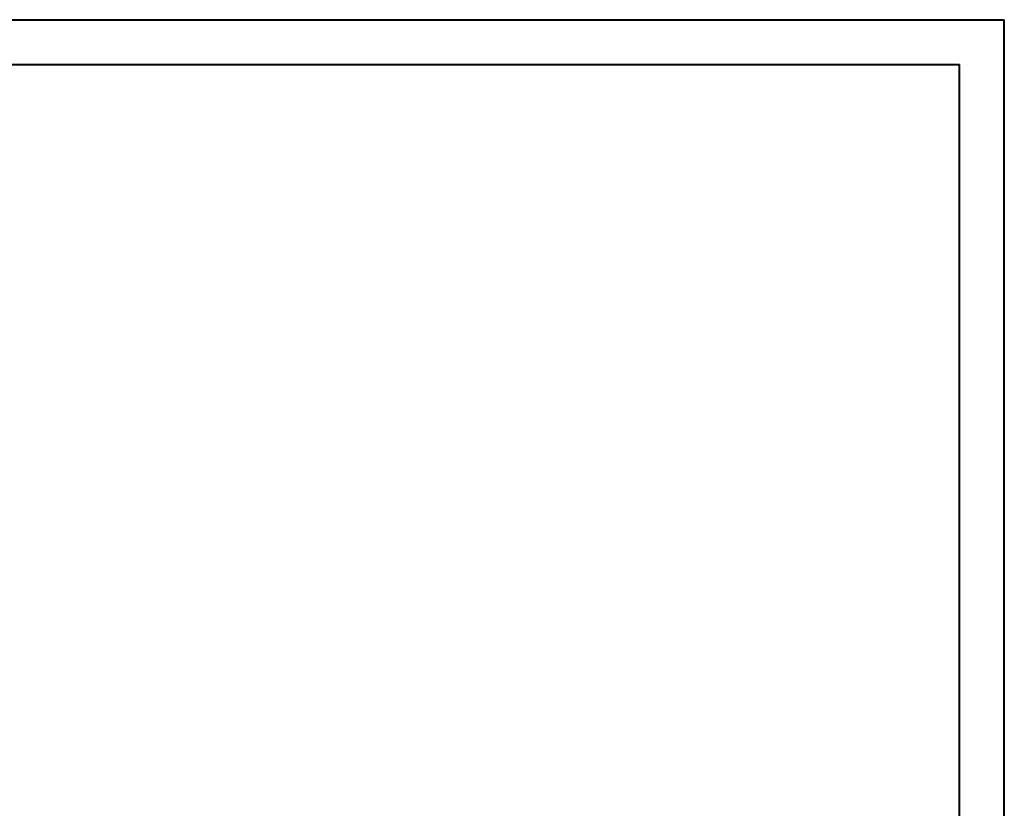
# Model space of a CAD drawing. Header units: millimetres. Extents: x 0 to 210, y 0 to 297.
# Tile 14 of 14: x 100 to 210, y 209 to 297. Entities that reach past the tile are written whole.
import ezdxf

# ---------------------------------------------------------------- set-up
doc = ezdxf.new("R2010")
doc.units = ezdxf.units.MM

msp = doc.modelspace()

# ---------------------------------------------------------------- linework, layer by layer
at = {"color": 7, "linetype": 'Continuous', "lineweight": 40}
for p, q in [((0.08, 297.21), (210.08, 297.21)), ((210.08, 0.21), (210.08, 297.21)), ((210.08, 292.21), (210.08, 297.21)), ((10.08, 292.21), (205.08, 292.21)), ((205.08, 5.21), (205.08, 292.21))]:
    msp.add_line(p, q, dxfattribs=at)

doc.saveas('drawing.dxf')
